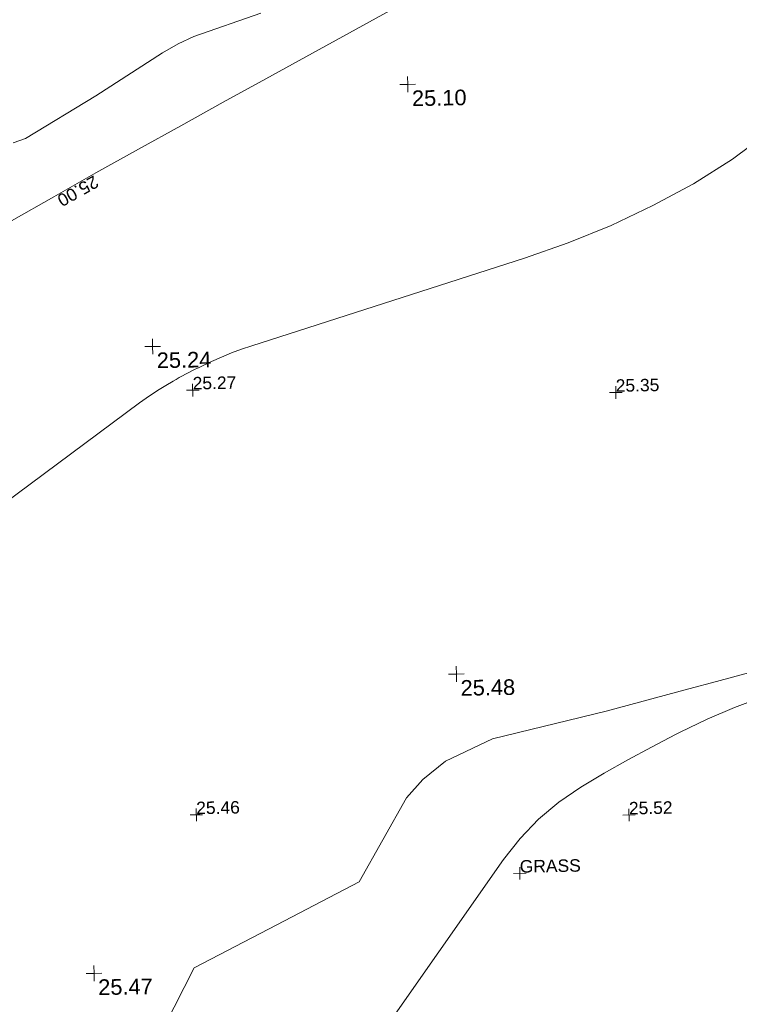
# Model space of a CAD drawing. Header units: millimetres. Extents: x -287732 to 520720, y -88450 to 287754.
# Tile 120 of 256: x -263836 to -246548, y 130532 to 154196. Entities that reach past the tile are written whole.
import ezdxf

# ---------------------------------------------------------------- set-up
doc = ezdxf.new("R2010")
doc.units = ezdxf.units.MM
doc.linetypes.add('IMPORT-UG_ELEC_STREET LIGHTING_QLB2 _2_', pattern=[2700, 1500, -300, 0, -250, 150, -300, 0, -200])
for name, color, linetype, lineweight, true_color in [('00_TOPO_LEVEL_SPOT', 7, 'Continuous', 9, 0x666666), ('01_DTM_CONTOUR_MJR', 7, 'Continuous', 9, 0x7f3f00), ('01_DTM_CONTOUR_MNR', 7, 'Continuous', 9, 0xa5a552), ('12333-PUM-2D-U-0001-C01 - Rev2_REVIT IMPORT_dwg', 7, 'Continuous', 9, 0x767676), ('CONTOURS_INDEX', 4, 'Continuous', 9, 0x00ffff), ('CONTOURS_INDEX_LVL', 4, 'Continuous', 9, 0x00ffff), ('CONTOURS_MINOR', 7, 'Continuous', 9, 0x00a5a5), ('SPOT_HEIGHTS_LVL', 7, 'Continuous', 9, 0x00a500)]:
    doc.layers.add(name, color=color, linetype=linetype, lineweight=lineweight, true_color=true_color)
doc.layers.add('Text', color=7, linetype='Continuous', lineweight=9)
doc.layers.add('TEXT_TXT', color=7, linetype='Continuous', lineweight=9)
doc.styles.add('Arial_3', font='arial.ttf', dxfattribs={"height": 300})
doc.styles.add('Swis721 Lt BT_2', font='swissl.ttf', dxfattribs={"height": 375})

# ---------------------------------------------------------------- blocks, each defined once
blk = doc.blocks.new('12333-PUM-2D-U-0001-C01 - Rev2_REVIT IMPORT_dwg_MM-2077200-Site Location Plan Proposed')
at = {"layer": '00_TOPO_LEVEL_SPOT', "color": 254, "true_color": 0xcccccc, "flags": 128}
for points in [[(0, -500), (0, 0), (-500, 0)], [(500, 0), (0, 0), (0, 500)]]:
    blk.add_lwpolyline(points, dxfattribs=at)
blk = doc.blocks.new('12333-PUM-2D-U-0001-C01 - Rev2_REVIT IMPORT_dwg_MGS62954_T2_Galway_ITM_3d_Rev1-2077680-Site Location Plan Proposed')
at = {"layer": '01_DTM_CONTOUR_MJR', "color": 254, "true_color": 0xcccccc, "flags": 128}
blk.add_lwpolyline([(533640650, 725711241), (533640941, 725711340), (533642650, 725712340), (533644270, 725713340), (533644650, 725713551), (533645030, 725713720), (533646650, 725714256)], dxfattribs=at)
at = {"layer": '01_DTM_CONTOUR_MNR', "color": 254, "true_color": 0xcccccc, "flags": 128}
blk.add_lwpolyline([(533643900, 725689934), (533644650, 725691340), (533646650, 725692340), (533648650, 725693340), (533649817, 725695340), (533650219, 725695771), (533650773, 725696201), (533651910, 725696722), (533654650, 725697340), (533656650, 725697841), (533657317, 725698007), (533658650, 725698340), (533659915, 725698605), (533660650, 725698672), (533661982, 725698672), (533662650, 725698605), (533663650, 725698340), (533664650, 725697777), (533664767, 725697464), (533664842, 725697156), (533665295, 725695255), (533665641, 725694028), (533667000, 725690070)], dxfattribs=at)
at = {"xscale": 0.375, "yscale": 0.375, "zscale": 0.375}
for p in [(533650150, 725712480), (533643910, 725706290), (533651070, 725698290), (533642240, 725691250)]:
    blk.add_blockref('12333-PUM-2D-U-0001-C01 - Rev2_REVIT IMPORT_dwg_MM-2077200-Site Location Plan Proposed', p, dxfattribs=at)
at = {"layer": '00_TOPO_LEVEL_SPOT', "char_height": 375, "width": 1495.9, "attachment_point": 1, "line_spacing_factor": 1.005062, "style": 'Swis721 Lt BT_2'}
for s, insert in [('25.10', (533650245, 725712333)), ('25.24', (533644005, 725706143)), ('25.48', (533651165, 725698143)), ('25.47', (533642335, 725691103))]:
    blk.add_mtext(s, dxfattribs=dict(at, insert=insert))
blk = doc.blocks.new('12333-PUM-2D-U-0001-C01 - Rev2_REVIT IMPORT_dwg_SPOT-2077713-Site Location Plan Proposed')
at = {"layer": 'Text', "color": 253, "true_color": 0xaaaaaa}
for p, q in [((-500, 0), (500, 0)), ((0, 500), (0, -500))]:
    blk.add_line(p, q, dxfattribs=at)
blk = doc.blocks.new('12333-PUM-2D-U-0001-C01 - Rev2_REVIT IMPORT_dwg_SPOT-2077775-Site Location Plan Proposed')
at = {"layer": 'SPOT_HEIGHTS_LVL', "color": 9, "true_color": 0xaae1aa}
for p, q in [((-500, 0), (500, 0)), ((0, 500), (0, -500))]:
    blk.add_line(p, q, dxfattribs=at)
blk = doc.blocks.new('12333-PUM-2D-U-0001-C01 - Rev2_REVIT IMPORT_dwg-1620468-Site Location Plan Proposed')
at = {"layer": 'CONTOURS_INDEX', "color": 131, "true_color": 0xaaffff, "flags": 128}
blk.add_lwpolyline([(-506, 93512), (517, 94073), (1543, 94629), (2571, 95180), (3600, 95730), (4631, 96277), (5662, 96823), (8822, 98490)], dxfattribs=at)
at = {"layer": 'CONTOURS_MINOR', "color": 254, "true_color": 0xaae1e1, "flags": 128}
for points in [[(-833, 86705), (2496, 89087), (2651, 89194), (2808, 89298), (2968, 89397), (3130, 89493), (3307, 89595), (3382, 89637), (3457, 89678), (3534, 89719), (3610, 89758), (3688, 89796), (3765, 89834), (3844, 89871), (3922, 89907), (4240, 90049), (4479, 90152), (4721, 90247), (4966, 90334), (5214, 90413), (11802, 92400), (12857, 92754), (13893, 93151), (14902, 93611), (15894, 94114), (16836, 94696), (17730, 95336)], [(7860, 73577), (11043, 77965), (11453, 78461), (11899, 78917), (12398, 79314), (12933, 79670), (13499, 79990), (14070, 80302), (14647, 80601), (15228, 80893), (15345, 80950), (15994, 81245), (16653, 81516), (17326, 81750)]]:
    blk.add_lwpolyline(points, dxfattribs=at)
blk.add_blockref('12333-PUM-2D-U-0001-C01 - Rev2_REVIT IMPORT_dwg_MGS62954_T2_Galway_ITM_3d_Rev1-2077680-Site Location Plan Proposed', (-533641080, -725615854))
at = {"xscale": 0.3, "yscale": 0.3, "zscale": 0.3}
for name, p in [('12333-PUM-2D-U-0001-C01 - Rev2_REVIT IMPORT_dwg_SPOT-2077775-Site Location Plan Proposed', (3777, 89371)), ('12333-PUM-2D-U-0001-C01 - Rev2_REVIT IMPORT_dwg_SPOT-2077775-Site Location Plan Proposed', (13938, 89137)), ('12333-PUM-2D-U-0001-C01 - Rev2_REVIT IMPORT_dwg_SPOT-2077775-Site Location Plan Proposed', (3684, 79163)), ('12333-PUM-2D-U-0001-C01 - Rev2_REVIT IMPORT_dwg_SPOT-2077775-Site Location Plan Proposed', (14078, 78976)), ('12333-PUM-2D-U-0001-C01 - Rev2_REVIT IMPORT_dwg_SPOT-2077713-Site Location Plan Proposed', (11431, 77623))]:
    blk.add_blockref(name, p, dxfattribs=at)
at = {"layer": 'CONTOURS_INDEX_LVL', "insert": (1637, 94318), "char_height": 300, "width": 1256.11, "attachment_point": 1, "rotation": 208.3508, "line_spacing_factor": 0.941778, "style": 'Arial_3'}
blk.add_mtext('25.00', dxfattribs=at)
at = {"layer": 'SPOT_HEIGHTS_LVL', "char_height": 300, "width": 1256.11, "attachment_point": 1, "line_spacing_factor": 0.941778, "style": 'Arial_3'}
for s, insert in [('25.27', (3777, 89686)), ('25.35', (13938, 89452)), ('25.46', (3684, 79478)), ('25.52', (14078, 79291))]:
    blk.add_mtext(s, dxfattribs=dict(at, insert=insert))
at = {"layer": 'TEXT_TXT', "insert": (11431, 77938), "char_height": 300, "width": 1751.95, "attachment_point": 1, "line_spacing_factor": 0.941778, "style": 'Arial_3'}
blk.add_mtext('GRASS', dxfattribs=at)

msp = doc.modelspace()

# ---------------------------------------------------------------- block references
at = {"layer": '12333-PUM-2D-U-0001-C01 - Rev2_REVIT IMPORT_dwg', "color": 254, "linetype": 'IMPORT-UG_ELEC_STREET LIGHTING_QLB2 _2_', "true_color": 0xffd4d4, "rotation": 0.9999999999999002}
msp.add_blockref('12333-PUM-2D-U-0001-C01 - Rev2_REVIT IMPORT_dwg-1620468-Site Location Plan Proposed', (-261895, 55870), dxfattribs=at)

doc.saveas('drawing.dxf')
